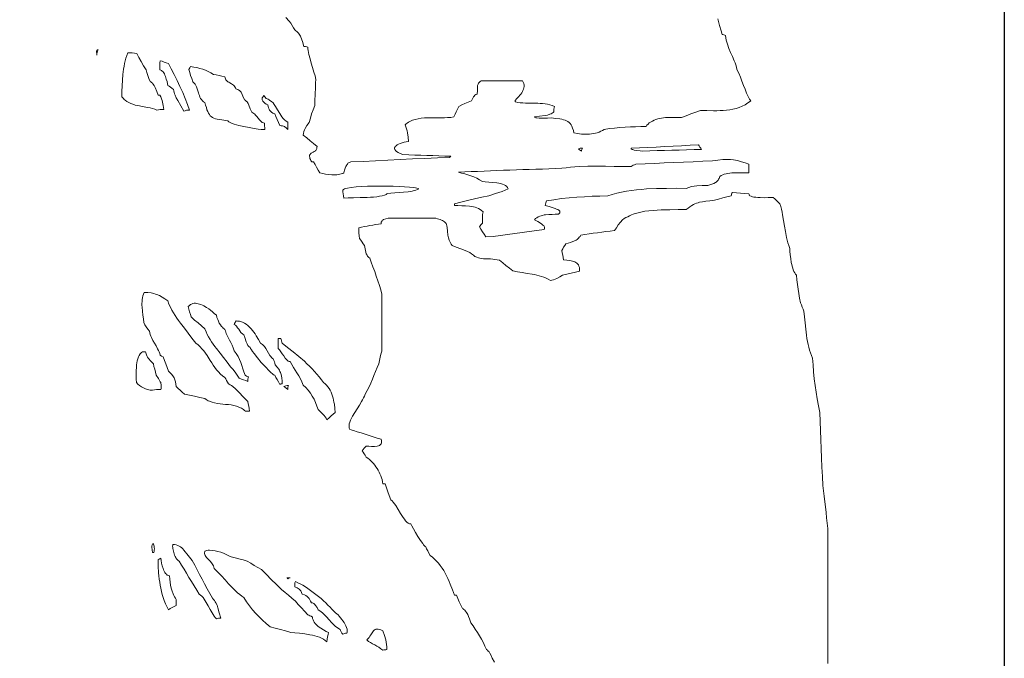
# Model space of a CAD drawing. Header units: inches. Extents: x -0.43 to 6, y 6.58 to 15.12.
# Tile 11 of 13: x 2.93 to 6, y 10.67 to 12.66. Entities that reach past the tile are written whole.
import ezdxf

# ---------------------------------------------------------------- set-up
doc = ezdxf.new("R2010")
doc.units = ezdxf.units.IN
doc.header["$MEASUREMENT"] = 0

# ---------------------------------------------------------------- blocks, each defined once
blk = doc.blocks.new('WMF0')
at = {"color": 7, "lineweight": 0}
for points in [[(5.0752, -1.9054), (5.0806, -1.926), (5.0857, -1.9429), (5.0889, -1.9548), (5.0916, -1.9548), (5.0944, -1.9557), (5.0971, -1.957), (5.0994, -1.958), (5.1003, -1.9653), (5.1017, -1.9717), (5.1035, -1.9785), (5.1053, -1.9849), (5.1099, -1.9977), (5.1154, -2.0105), (5.1209, -2.0233), (5.1263, -2.0361), (5.1291, -2.043), (5.1314, -2.0493), (5.1332, -2.0562), (5.135, -2.0631), (5.141, -2.0754), (5.146, -2.0877), (5.1506, -2.1001), (5.1551, -2.1129), (5.1602, -2.1252), (5.1652, -2.1375), (5.1679, -2.1435), (5.1711, -2.1494), (5.1743, -2.1554), (5.178, -2.1608), (5.1739, -2.1645), (5.1693, -2.1677), (5.1652, -2.1704), (5.1606, -2.1732), (5.1515, -2.1777), (5.1423, -2.1814), (5.1327, -2.1846), (5.1227, -2.1869), (5.1131, -2.1887), (5.103, -2.1901), (5.0925, -2.191), (5.0825, -2.1915), (5.0724, -2.1919), (5.0619, -2.1919), (5.0414, -2.1915), (5.0212, -2.1915), (5.0066, -2.1965), (4.992, -2.202), (4.9774, -2.2074), (4.9623, -2.2125), (4.95, -2.2125), (4.9372, -2.2125), (4.9248, -2.2125), (4.9125, -2.2129), (4.9066, -2.2138), (4.9002, -2.2148), (4.8947, -2.2157), (4.8887, -2.217), (4.8828, -2.2189), (4.8773, -2.2212), (4.8718, -2.2239), (4.8663, -2.2271), (4.8622, -2.2298), (4.8586, -2.2335), (4.8549, -2.2371), (4.8522, -2.2413), (4.8362, -2.2413), (4.8197, -2.2417), (4.8033, -2.2422), (4.7873, -2.2431), (4.7708, -2.244), (4.7544, -2.2458), (4.7384, -2.2477), (4.722, -2.2499), (4.7169, -2.2531), (4.7114, -2.2559), (4.706, -2.2582), (4.7005, -2.2605), (4.6945, -2.2618), (4.6886, -2.2632), (4.6827, -2.2641), (4.6763, -2.2646), (4.6703, -2.265), (4.6639, -2.265), (4.6575, -2.265), (4.6516, -2.2646), (4.6392, -2.2632), (4.6278, -2.2609), (4.626, -2.2531), (4.6237, -2.2463), (4.6214, -2.2403), (4.6191, -2.2353), (4.6159, -2.2312), (4.6127, -2.228), (4.6091, -2.2253), (4.605, -2.223), (4.6004, -2.2212), (4.5954, -2.2198), (4.5904, -2.2184), (4.5844, -2.2175), (4.5716, -2.2161), (4.5565, -2.2143), (4.5456, -2.2148), (4.5282, -2.2152), (4.5195, -2.2152), (4.5122, -2.2143), (4.509, -2.2138), (4.5067, -2.2129), (4.5054, -2.212), (4.5049, -2.2111), (4.5209, -2.2093), (4.5378, -2.207), (4.546, -2.2052), (4.5533, -2.2024), (4.557, -2.2011), (4.5602, -2.1992), (4.5629, -2.1969), (4.5657, -2.1951), (4.5657, -2.191), (4.5657, -2.1869), (4.5661, -2.1828), (4.5671, -2.1787), (4.5602, -2.1759), (4.5529, -2.1736), (4.5456, -2.1718), (4.5383, -2.1704), (4.5305, -2.1695), (4.5227, -2.1691), (4.515, -2.1686), (4.5072, -2.1686), (4.4917, -2.1682), (4.4766, -2.1682), (4.4688, -2.1677), (4.461, -2.1672), (4.4537, -2.1659), (4.4464, -2.1645), (4.4451, -2.1631), (4.4446, -2.1618), (4.4446, -2.1608), (4.4446, -2.1595), (4.4501, -2.1535), (4.4565, -2.1471), (4.4592, -2.1435), (4.4624, -2.1398), (4.4652, -2.1362), (4.4674, -2.1325), (4.4693, -2.1284), (4.4711, -2.1243), (4.472, -2.1202), (4.4729, -2.1161), (4.4725, -2.1119), (4.4716, -2.1074), (4.4702, -2.1033), (4.4674, -2.0987), (4.4514, -2.0987), (4.4355, -2.0987), (4.4195, -2.0987), (4.4035, -2.0987), (4.3875, -2.0987), (4.3715, -2.0987), (4.3555, -2.0987), (4.3395, -2.0987), (4.3368, -2.1001), (4.3345, -2.1019), (4.3326, -2.1042), (4.3308, -2.106), (4.3299, -2.1087), (4.329, -2.111), (4.3281, -2.1138), (4.3276, -2.1165), (4.3276, -2.1284), (4.3272, -2.1398), (4.3226, -2.1416), (4.3199, -2.1439), (4.3171, -2.1467), (4.3153, -2.149), (4.3125, -2.1549), (4.3093, -2.1608), (4.2988, -2.165), (4.2888, -2.1695), (4.2792, -2.1736), (4.27, -2.1787), (4.2659, -2.1869), (4.2618, -2.1951), (4.2582, -2.2029), (4.2541, -2.2111), (4.2449, -2.2125), (4.2349, -2.2129), (4.2253, -2.2138), (4.2148, -2.2138), (4.1937, -2.2138), (4.1732, -2.2138), (4.1627, -2.2143), (4.1526, -2.2152), (4.143, -2.217), (4.1339, -2.2189), (4.1293, -2.2202), (4.1252, -2.2216), (4.1211, -2.2234), (4.117, -2.2253), (4.1129, -2.2276), (4.1092, -2.2303), (4.106, -2.233), (4.1028, -2.2358), (4.1051, -2.2417), (4.1069, -2.2481), (4.1087, -2.2545), (4.1101, -2.2609), (4.1119, -2.2742), (4.1133, -2.2874), (4.106, -2.2888), (4.0992, -2.2902), (4.0932, -2.2915), (4.0873, -2.2938), (4.0822, -2.2956), (4.0777, -2.2979), (4.0745, -2.3007), (4.0717, -2.3034), (4.0708, -2.3048), (4.0704, -2.3061), (4.0699, -2.3075), (4.0699, -2.3089), (4.0699, -2.3107), (4.0704, -2.3121), (4.0713, -2.3135), (4.0727, -2.3153), (4.0758, -2.3185), (4.0809, -2.3217), (4.0873, -2.3249), (4.0955, -2.3285), (4.1142, -2.329), (4.133, -2.3299), (4.1517, -2.3304), (4.1704, -2.3313), (4.1892, -2.3317), (4.2079, -2.3322), (4.2262, -2.3331), (4.2449, -2.3336), (4.2435, -2.334), (4.2426, -2.3349), (4.2417, -2.3358), (4.2417, -2.3372), (4.2029, -2.3386), (4.164, -2.3404), (4.1257, -2.3418), (4.0868, -2.3436), (4.0484, -2.3454), (4.0101, -2.3477), (3.9717, -2.3496), (3.9337, -2.3514), (3.931, -2.3518), (3.9287, -2.3528), (3.9264, -2.3541), (3.9246, -2.3555), (3.9228, -2.3578), (3.9209, -2.3601), (3.9196, -2.3623), (3.9182, -2.3651), (3.9159, -2.3706), (3.9141, -2.3765), (3.9132, -2.3815), (3.9123, -2.3852), (3.9082, -2.387), (3.9036, -2.3888), (3.899, -2.3898), (3.8944, -2.3907), (3.8899, -2.3911), (3.8849, -2.3916), (3.8798, -2.3916), (3.8748, -2.3916), (3.8647, -2.3907), (3.8552, -2.3893), (3.846, -2.3875), (3.8373, -2.3852), (3.8323, -2.3765), (3.8268, -2.3678), (3.8223, -2.3596), (3.8177, -2.3514), (3.8159, -2.3514), (3.814, -2.3509), (3.8127, -2.3505), (3.8113, -2.3496), (3.809, -2.3473), (3.8076, -2.3441), (3.8063, -2.3409), (3.8058, -2.3372), (3.8053, -2.3336), (3.8053, -2.3304), (3.8067, -2.3281), (3.8085, -2.3263), (3.8099, -2.3244), (3.8122, -2.3231), (3.8159, -2.3208), (3.8195, -2.3189), (3.8213, -2.3176), (3.8232, -2.3167), (3.8245, -2.3153), (3.8259, -2.3135), (3.8268, -2.3116), (3.8277, -2.3093), (3.8282, -2.3066), (3.8286, -2.3034), (3.8177, -2.2943), (3.8072, -2.2851), (3.7967, -2.276), (3.7857, -2.2678), (3.7862, -2.2623), (3.7875, -2.2568), (3.7889, -2.2518), (3.7912, -2.2467), (3.7971, -2.2381), (3.8035, -2.2289), (3.8076, -2.2152), (3.8117, -2.202), (3.8163, -2.1887), (3.8213, -2.1755), (3.8213, -2.1654), (3.8218, -2.1554), (3.8223, -2.1453), (3.8227, -2.1353), (3.8232, -2.1252), (3.8236, -2.1151), (3.8241, -2.1051), (3.825, -2.095), (3.8223, -2.0836), (3.8186, -2.0713), (3.8145, -2.0576), (3.8104, -2.0439), (3.8067, -2.0302), (3.8031, -2.0169), (3.8017, -2.0105), (3.8008, -2.0046), (3.8003, -1.9991), (3.7999, -1.9936), (3.7962, -1.9927), (3.793, -1.9922), (3.7903, -1.9918), (3.7875, -1.9918), (3.783, -1.9767), (3.7779, -1.963), (3.7766, -1.9598), (3.7747, -1.9566), (3.7729, -1.9534), (3.7706, -1.9507), (3.7683, -1.9479), (3.7656, -1.9452), (3.7624, -1.9429), (3.7592, -1.9401), (3.7551, -1.9333), (3.751, -1.9264), (3.7464, -1.9196), (3.7418, -1.9132), (3.7313, -1.9013)], [(3.1432, -2.0187), (3.1428, -2.0137), (3.1423, -2.0087), (3.1423, -2.0064), (3.1432, -2.0046), (3.1437, -2.0037), (3.1446, -2.0032), (3.1455, -2.0027), (3.1469, -2.0027), (3.1455, -2.0069), (3.1442, -2.0105), (3.1432, -2.0146), (3.1432, -2.0187), (3.1432, -2.0187)], [(3.3301, -2.1896), (3.3233, -2.1869), (3.316, -2.1851), (3.3087, -2.1832), (3.3009, -2.1819), (3.2858, -2.1787), (3.2703, -2.1759), (3.263, -2.1741), (3.2557, -2.1718), (3.2488, -2.1695), (3.2424, -2.1663), (3.2365, -2.1631), (3.231, -2.159), (3.2282, -2.1567), (3.226, -2.154), (3.2237, -2.1517), (3.2214, -2.1485), (3.2214, -2.1316), (3.2218, -2.1142), (3.2228, -2.0969), (3.2241, -2.0795), (3.2255, -2.0708), (3.2264, -2.0621), (3.2282, -2.0535), (3.2296, -2.0448), (3.2314, -2.0361), (3.2337, -2.0279), (3.2365, -2.0196), (3.2392, -2.0114), (3.2461, -2.0114), (3.2529, -2.0119), (3.2602, -2.0123), (3.2675, -2.0133), (3.2744, -2.0256), (3.2812, -2.0384), (3.2886, -2.0516), (3.2963, -2.0649), (3.2991, -2.0731), (3.3018, -2.0822), (3.305, -2.0914), (3.3087, -2.1005), (3.3114, -2.1019), (3.3137, -2.1037), (3.316, -2.106), (3.3178, -2.1083), (3.3215, -2.1133), (3.3247, -2.1193), (3.3297, -2.1316), (3.3338, -2.1435), (3.3361, -2.1435), (3.3388, -2.1435), (3.3425, -2.149), (3.3448, -2.1544), (3.3466, -2.1595), (3.348, -2.165), (3.3493, -2.1755), (3.3516, -2.1878), (3.3461, -2.1878), (3.3406, -2.1878), (3.3356, -2.1887), (3.3301, -2.1896), (3.3301, -2.1896)], [(3.4138, -2.1933), (3.4046, -2.1764), (3.395, -2.1599), (3.3904, -2.1517), (3.3868, -2.1435), (3.385, -2.1389), (3.3836, -2.1348), (3.3827, -2.1302), (3.3818, -2.1257), (3.3767, -2.1215), (3.3722, -2.1183), (3.3681, -2.1156), (3.3639, -2.1129), (3.363, -2.1078), (3.3617, -2.101), (3.3594, -2.0932), (3.3566, -2.085), (3.3553, -2.0809), (3.3534, -2.0772), (3.3516, -2.074), (3.3493, -2.0708), (3.347, -2.0685), (3.3448, -2.0667), (3.342, -2.0653), (3.3388, -2.0649), (3.3388, -2.0571), (3.3393, -2.0498), (3.3397, -2.043), (3.3406, -2.0366), (3.3466, -2.0379), (3.3525, -2.0402), (3.3589, -2.0425), (3.3658, -2.0452), (3.3745, -2.0617), (3.3836, -2.079), (3.3927, -2.0973), (3.4019, -2.1161), (3.4106, -2.1353), (3.4183, -2.154), (3.4256, -2.1723), (3.4316, -2.1896), (3.4265, -2.1896), (3.422, -2.1905), (3.4179, -2.1919), (3.4138, -2.1933), (3.4138, -2.1933)], [(3.6541, -2.2499), (3.645, -2.249), (3.6326, -2.2472), (3.6171, -2.2445), (3.6011, -2.2413), (3.5851, -2.2376), (3.5705, -2.2335), (3.5641, -2.2312), (3.5586, -2.2285), (3.554, -2.2262), (3.5508, -2.2234), (3.5326, -2.2207), (3.5179, -2.2184), (3.5125, -2.2166), (3.5074, -2.2148), (3.5029, -2.2129), (3.4992, -2.2102), (3.496, -2.2074), (3.4933, -2.2038), (3.4905, -2.1997), (3.4882, -2.1947), (3.4859, -2.1887), (3.4841, -2.1823), (3.4818, -2.175), (3.4796, -2.1663), (3.4754, -2.164), (3.4718, -2.1608), (3.4686, -2.1572), (3.4663, -2.1535), (3.464, -2.1494), (3.4626, -2.1448), (3.4608, -2.1403), (3.4594, -2.1357), (3.4567, -2.1266), (3.4535, -2.1174), (3.4512, -2.1133), (3.4489, -2.1092), (3.4457, -2.1056), (3.4421, -2.1024), (3.4384, -2.0918), (3.4352, -2.0822), (3.4325, -2.0727), (3.4297, -2.0631), (3.4325, -2.058), (3.4352, -2.0544), (3.4453, -2.0557), (3.4549, -2.0576), (3.464, -2.0599), (3.4727, -2.0626), (3.4809, -2.0658), (3.4896, -2.0699), (3.4978, -2.074), (3.5065, -2.079), (3.5147, -2.0804), (3.5234, -2.0822), (3.5326, -2.0841), (3.5417, -2.0864), (3.5422, -2.0896), (3.5431, -2.0928), (3.5444, -2.0955), (3.5463, -2.0978), (3.5485, -2.0996), (3.5513, -2.1014), (3.554, -2.1033), (3.5568, -2.1051), (3.5627, -2.1083), (3.5682, -2.1124), (3.5705, -2.1147), (3.5728, -2.1174), (3.5746, -2.1202), (3.5755, -2.1238), (3.5792, -2.1247), (3.5819, -2.1261), (3.5846, -2.1275), (3.5869, -2.1289), (3.5888, -2.1307), (3.5906, -2.1325), (3.592, -2.1343), (3.5929, -2.1366), (3.5974, -2.1462), (3.6025, -2.1576), (3.6048, -2.159), (3.607, -2.1608), (3.6093, -2.1627), (3.6111, -2.1645), (3.6143, -2.1691), (3.6166, -2.1745), (3.6207, -2.1855), (3.6258, -2.1965), (3.629, -2.1983), (3.6322, -2.2006), (3.6349, -2.2029), (3.6372, -2.2052), (3.6413, -2.2097), (3.645, -2.2148), (3.6491, -2.2198), (3.6532, -2.2244), (3.6555, -2.2262), (3.6582, -2.228), (3.6614, -2.2294), (3.6646, -2.2303), (3.6646, -2.2349), (3.6651, -2.2394), (3.6655, -2.2449), (3.6664, -2.2499), (3.6596, -2.2499), (3.6541, -2.2499), (3.6541, -2.2499)], [(3.7377, -2.2499), (3.7345, -2.2472), (3.7318, -2.2445), (3.729, -2.2426), (3.7268, -2.2413), (3.724, -2.2399), (3.7208, -2.239), (3.7172, -2.2385), (3.7126, -2.2376), (3.7089, -2.2285), (3.7048, -2.2193), (3.7007, -2.2102), (3.6966, -2.202), (3.6907, -2.1992), (3.6865, -2.1965), (3.6833, -2.1937), (3.6806, -2.1905), (3.6792, -2.1869), (3.6779, -2.1828), (3.6765, -2.1787), (3.6756, -2.1736), (3.6705, -2.1713), (3.6664, -2.1686), (3.6628, -2.1654), (3.66, -2.1618), (3.6587, -2.1599), (3.6582, -2.1581), (3.6578, -2.1563), (3.6578, -2.154), (3.6582, -2.1517), (3.6596, -2.1494), (3.661, -2.1476), (3.6628, -2.1448), (3.666, -2.149), (3.6701, -2.154), (3.6733, -2.1549), (3.6765, -2.1563), (3.6792, -2.1581), (3.682, -2.1595), (3.687, -2.1636), (3.6916, -2.1677), (3.6952, -2.1727), (3.6993, -2.1782), (3.7025, -2.1837), (3.7057, -2.1892), (3.7126, -2.2006), (3.7194, -2.2111), (3.7231, -2.2157), (3.7277, -2.2202), (3.7322, -2.2239), (3.7377, -2.2271), (3.7377, -2.2321), (3.7377, -2.2376), (3.7377, -2.2435), (3.7377, -2.2499), (3.7377, -2.2499)], [(4.6511, -2.3176), (4.6456, -2.3135), (4.642, -2.3107), (4.6447, -2.3093), (4.6475, -2.3089), (4.6507, -2.3089), (4.6543, -2.3089), (4.6534, -2.3103), (4.652, -2.3125), (4.6511, -2.3153), (4.6511, -2.3176), (4.6511, -2.3176)], [(4.8412, -2.3176), (4.8334, -2.3171), (4.8216, -2.3157), (4.8156, -2.3148), (4.8106, -2.313), (4.8088, -2.3121), (4.8069, -2.3112), (4.806, -2.3103), (4.806, -2.3089), (4.8321, -2.3075), (4.8581, -2.3061), (4.8842, -2.3048), (4.9102, -2.3034), (4.9363, -2.302), (4.9628, -2.3007), (4.9893, -2.2993), (5.0158, -2.2979), (5.0176, -2.3011), (5.0199, -2.3048), (5.0222, -2.3084), (5.0249, -2.3125), (5.0016, -2.313), (4.9783, -2.3139), (4.9554, -2.3144), (4.9326, -2.3148), (4.9098, -2.3157), (4.8869, -2.3162), (4.8641, -2.3171), (4.8412, -2.3176), (4.8412, -2.3176)], [(4.3537, -2.5849), (4.3482, -2.5766), (4.3432, -2.5689), (4.3386, -2.5607), (4.334, -2.5529), (4.3358, -2.5501), (4.3377, -2.5474), (4.3404, -2.5447), (4.3432, -2.5419), (4.3432, -2.5328), (4.3432, -2.5236), (4.3436, -2.5145), (4.345, -2.5063), (4.3404, -2.5026), (4.3358, -2.4994), (4.3313, -2.4967), (4.3258, -2.4944), (4.3203, -2.4926), (4.3148, -2.4912), (4.3089, -2.4903), (4.3029, -2.4894), (4.2906, -2.488), (4.2787, -2.4875), (4.2668, -2.4871), (4.2559, -2.4866), (4.2559, -2.4843), (4.2559, -2.4816), (4.276, -2.4766), (4.297, -2.4716), (4.3185, -2.4665), (4.3409, -2.4615), (4.3628, -2.4565), (4.3838, -2.4501), (4.3943, -2.4469), (4.4044, -2.4432), (4.414, -2.4396), (4.4231, -2.435), (4.4222, -2.4332), (4.4213, -2.4313), (4.4199, -2.4295), (4.4185, -2.4277), (4.4149, -2.4249), (4.4103, -2.4222), (4.4053, -2.4204), (4.3998, -2.4186), (4.3939, -2.4172), (4.3875, -2.4163), (4.3751, -2.4149), (4.3628, -2.414), (4.3518, -2.4131), (4.3432, -2.4122), (4.334, -2.4067), (4.3253, -2.4016), (4.3162, -2.398), (4.3071, -2.3943), (4.2975, -2.3916), (4.2879, -2.3888), (4.2783, -2.3861), (4.2682, -2.3834), (4.2883, -2.3825), (4.3084, -2.3815), (4.3281, -2.3806), (4.3482, -2.3797), (4.3683, -2.3793), (4.3884, -2.3783), (4.4085, -2.3774), (4.4286, -2.3765), (4.4487, -2.3761), (4.4688, -2.3751), (4.4889, -2.3747), (4.5095, -2.3738), (4.5296, -2.3733), (4.5497, -2.3724), (4.5703, -2.3719), (4.5904, -2.371), (4.6036, -2.3692), (4.6169, -2.3678), (4.6301, -2.3665), (4.6438, -2.366), (4.6708, -2.3646), (4.6982, -2.3646), (4.7256, -2.3646), (4.7526, -2.3651), (4.7795, -2.3655), (4.806, -2.366), (4.8088, -2.3633), (4.8124, -2.3614), (4.8161, -2.3601), (4.8202, -2.3587), (4.8494, -2.3573), (4.8791, -2.356), (4.9088, -2.3546), (4.9385, -2.3532), (4.9687, -2.3518), (4.9984, -2.3505), (5.0286, -2.3491), (5.0587, -2.3482), (5.0752, -2.3454), (5.0907, -2.3436), (5.0989, -2.3432), (5.1067, -2.3432), (5.1154, -2.3436), (5.1245, -2.3445), (5.1364, -2.3473), (5.1487, -2.3509), (5.1606, -2.3546), (5.1725, -2.3587), (5.1725, -2.3655), (5.1725, -2.3719), (5.1725, -2.3788), (5.1725, -2.3852), (5.1624, -2.3852), (5.151, -2.3852), (5.1387, -2.3852), (5.1259, -2.3852), (5.1195, -2.3857), (5.1131, -2.3866), (5.1071, -2.3875), (5.1017, -2.3884), (5.0957, -2.3898), (5.0907, -2.3916), (5.0861, -2.3934), (5.0816, -2.3962), (5.0806, -2.3994), (5.0793, -2.4026), (5.0779, -2.4053), (5.0761, -2.408), (5.0743, -2.4103), (5.0724, -2.4122), (5.0701, -2.414), (5.0679, -2.4158), (5.0628, -2.4186), (5.0569, -2.4204), (5.0509, -2.4227), (5.0445, -2.4245), (5.0267, -2.4245), (5.0098, -2.4259), (5.0016, -2.4268), (4.9934, -2.4281), (4.9851, -2.4304), (4.9769, -2.4336), (4.9468, -2.4332), (4.9162, -2.4336), (4.8846, -2.4341), (4.8536, -2.4355), (4.8376, -2.4368), (4.822, -2.4382), (4.8069, -2.44), (4.7914, -2.4423), (4.7763, -2.4451), (4.7617, -2.4483), (4.7471, -2.4524), (4.7329, -2.4565), (4.7087, -2.4574), (4.6849, -2.4583), (4.6607, -2.4597), (4.637, -2.461), (4.6132, -2.4633), (4.5894, -2.4656), (4.5657, -2.4688), (4.5424, -2.4725), (4.541, -2.4757), (4.5401, -2.4789), (4.5392, -2.483), (4.5387, -2.4866), (4.5428, -2.4885), (4.5506, -2.4903), (4.5597, -2.493), (4.5693, -2.4962), (4.5735, -2.4981), (4.5776, -2.4999), (4.5808, -2.5017), (4.583, -2.504), (4.584, -2.5049), (4.5844, -2.5063), (4.5844, -2.5072), (4.5844, -2.5086), (4.584, -2.5095), (4.583, -2.5109), (4.5817, -2.5122), (4.5798, -2.5136), (4.5698, -2.514), (4.5597, -2.5145), (4.5497, -2.515), (4.5396, -2.5159), (4.5351, -2.5163), (4.53, -2.5177), (4.5255, -2.5191), (4.5214, -2.5204), (4.5168, -2.5227), (4.5127, -2.525), (4.5086, -2.5278), (4.5049, -2.5314), (4.5154, -2.5369), (4.5268, -2.5438), (4.5291, -2.5456), (4.5314, -2.5479), (4.5337, -2.5497), (4.5351, -2.552), (4.536, -2.5543), (4.5364, -2.5565), (4.536, -2.5588), (4.5351, -2.5616), (4.5122, -2.5643), (4.4889, -2.5675), (4.4665, -2.5712), (4.4437, -2.5744), (4.4213, -2.5776), (4.3989, -2.5808), (4.3761, -2.583), (4.3537, -2.5849), (4.3537, -2.5849)], [(3.9123, -2.4638), (3.9109, -2.4569), (3.9095, -2.4505), (3.9091, -2.4446), (3.9086, -2.4387), (3.9109, -2.4373), (3.9141, -2.4355), (3.9182, -2.4341), (3.9228, -2.4332), (3.9351, -2.4309), (3.9497, -2.4291), (3.9666, -2.4277), (3.9854, -2.4268), (4.005, -2.4263), (4.0251, -2.4263), (4.0452, -2.4263), (4.0649, -2.4268), (4.0836, -2.4277), (4.101, -2.4286), (4.1165, -2.43), (4.1293, -2.4313), (4.1348, -2.4323), (4.1389, -2.4332), (4.1426, -2.4341), (4.1453, -2.435), (4.1407, -2.4373), (4.1357, -2.4387), (4.1302, -2.4405), (4.1243, -2.4419), (4.1115, -2.4441), (4.0978, -2.4455), (4.0841, -2.4469), (4.0708, -2.4478), (4.0585, -2.4487), (4.0475, -2.4496), (4.0457, -2.451), (4.0434, -2.4524), (4.0411, -2.4533), (4.0379, -2.4546), (4.0315, -2.4565), (4.0233, -2.4583), (4.0142, -2.4597), (4.0046, -2.4606), (3.9945, -2.4615), (3.984, -2.462), (3.9625, -2.4624), (3.9424, -2.4629), (3.9251, -2.4633), (3.9123, -2.4638), (3.9123, -2.4638)], [(4.3811, -3.9086), (4.3733, -3.8967), (4.3701, -3.8885), (4.3665, -3.8807), (4.3642, -3.8771), (4.3614, -3.8743), (4.3587, -3.8716), (4.3555, -3.8698), (4.3509, -3.8593), (4.3459, -3.8483), (4.3404, -3.8378), (4.334, -3.8268), (4.3276, -3.8163), (4.3208, -3.8058), (4.3139, -3.7957), (4.3075, -3.7862), (4.3052, -3.7802), (4.3029, -3.7738), (4.3002, -3.767), (4.2975, -3.7606), (4.2938, -3.7546), (4.2902, -3.7496), (4.2879, -3.7473), (4.2856, -3.745), (4.2833, -3.7432), (4.2806, -3.7418), (4.2755, -3.7313), (4.271, -3.7208), (4.2668, -3.7103), (4.2627, -3.7007), (4.2586, -3.7007), (4.2559, -3.7007), (4.2499, -3.6833), (4.2431, -3.666), (4.2394, -3.6573), (4.2358, -3.6486), (4.2317, -3.6404), (4.2271, -3.6317), (4.2225, -3.6239), (4.2175, -3.6162), (4.212, -3.6084), (4.2065, -3.6011), (4.2006, -3.5942), (4.1942, -3.5878), (4.1878, -3.5819), (4.1809, -3.5764), (4.1768, -3.5696), (4.1732, -3.5627), (4.1695, -3.5563), (4.1668, -3.5495), (4.165, -3.549), (4.1627, -3.5467), (4.1599, -3.544), (4.1572, -3.5399), (4.1499, -3.5298), (4.1421, -3.5179), (4.1348, -3.5056), (4.1284, -3.4942), (4.1234, -3.4846), (4.1206, -3.4782), (4.1183, -3.4782), (4.1161, -3.4777), (4.1142, -3.4768), (4.1119, -3.4759), (4.1078, -3.4727), (4.1037, -3.4686), (4.1001, -3.464), (4.0964, -3.4585), (4.0923, -3.4526), (4.0886, -3.4462), (4.0813, -3.4334), (4.0736, -3.4211), (4.0699, -3.4156), (4.0658, -3.411), (4.0621, -3.4069), (4.058, -3.4037), (4.053, -3.3904), (4.0484, -3.3781), (4.0443, -3.3658), (4.0402, -3.3539), (4.0361, -3.3539), (4.0334, -3.3539), (4.032, -3.347), (4.0306, -3.3406), (4.0288, -3.3347), (4.0265, -3.3283), (4.0242, -3.3224), (4.0215, -3.3169), (4.0187, -3.3114), (4.0155, -3.3059), (4.0119, -3.3009), (4.0082, -3.2959), (4.0041, -3.2908), (4, -3.2863), (3.9959, -3.2822), (3.9913, -3.278), (3.9863, -3.2739), (3.9817, -3.2703), (3.9781, -3.2648), (3.9749, -3.2598), (3.9717, -3.2547), (3.9689, -3.2506), (3.9717, -3.2465), (3.9749, -3.2429), (3.9781, -3.2392), (3.9817, -3.2365), (3.9895, -3.2365), (3.9982, -3.2369), (4.0073, -3.2369), (4.0155, -3.2365), (4.0192, -3.2355), (4.0224, -3.2342), (4.0251, -3.2323), (4.027, -3.2301), (4.0279, -3.2292), (4.0288, -3.2273), (4.0288, -3.226), (4.0292, -3.2241), (4.0292, -3.22), (4.0279, -3.215), (4.0151, -3.2109), (4.0027, -3.2068), (3.9904, -3.2031), (3.9781, -3.199), (3.9662, -3.1953), (3.9538, -3.1917), (3.942, -3.188), (3.9301, -3.1848), (3.9287, -3.1798), (3.9283, -3.1752), (3.9283, -3.1707), (3.9283, -3.167), (3.9305, -3.1611), (3.9328, -3.1551), (3.936, -3.1492), (3.9388, -3.1432), (3.9456, -3.1318), (3.9529, -3.1204), (3.9602, -3.109), (3.9671, -3.0976), (3.9703, -3.0921), (3.973, -3.0861), (3.9758, -3.0802), (3.9781, -3.0743), (3.9845, -3.0633), (3.9904, -3.0519), (3.9954, -3.04), (4.0009, -3.0276), (4.0055, -3.0158), (4.0105, -3.0034), (4.0155, -2.9915), (4.0206, -2.9801), (4.0224, -2.9696), (4.0247, -2.9596), (4.027, -2.95), (4.0297, -2.9408), (4.0297, -2.918), (4.0297, -2.8956), (4.0297, -2.8732), (4.0297, -2.8513), (4.0297, -2.8289), (4.0297, -2.8069), (4.0297, -2.7846), (4.0297, -2.7626), (4.0265, -2.7498), (4.0224, -2.7357), (4.0178, -2.7215), (4.0128, -2.7069), (4.0078, -2.6923), (4.0023, -2.6776), (3.9973, -2.6639), (3.9922, -2.6507), (3.9899, -2.6484), (3.9877, -2.6466), (3.9858, -2.6443), (3.9845, -2.642), (3.9817, -2.6374), (3.9804, -2.6324), (3.9781, -2.6219), (3.9762, -2.6114), (3.9721, -2.6059), (3.9685, -2.6009), (3.9644, -2.5954), (3.9602, -2.5899), (3.9593, -2.5812), (3.9589, -2.5725), (3.9584, -2.5643), (3.9584, -2.5561), (3.9671, -2.5543), (3.9758, -2.5524), (3.9845, -2.5511), (3.9931, -2.5492), (4.0018, -2.5479), (4.0105, -2.5465), (4.0192, -2.5451), (4.0279, -2.5438), (4.0279, -2.5415), (4.0283, -2.5392), (4.0292, -2.5374), (4.0302, -2.5355), (4.0311, -2.5342), (4.0324, -2.5328), (4.0338, -2.5319), (4.0352, -2.531), (4.042, -2.5282), (4.0493, -2.5259), (4.0667, -2.5259), (4.0841, -2.5259), (4.1019, -2.5259), (4.1197, -2.5259), (4.1375, -2.5259), (4.1558, -2.5259), (4.1736, -2.5259), (4.1915, -2.5259), (4.1979, -2.5268), (4.2029, -2.5282), (4.2079, -2.5296), (4.212, -2.531), (4.2161, -2.5323), (4.2193, -2.5337), (4.2221, -2.5355), (4.2248, -2.5374), (4.2266, -2.5392), (4.2285, -2.541), (4.2298, -2.5433), (4.2308, -2.5456), (4.2326, -2.5501), (4.2335, -2.5552), (4.2344, -2.5671), (4.2358, -2.5798), (4.2371, -2.5872), (4.2399, -2.5949), (4.2413, -2.599), (4.2435, -2.6032), (4.2458, -2.6073), (4.2486, -2.6114), (4.2618, -2.6169), (4.2755, -2.6219), (4.2892, -2.6274), (4.3039, -2.6329), (4.3093, -2.6379), (4.3148, -2.642), (4.3199, -2.6456), (4.3253, -2.6479), (4.3304, -2.6498), (4.3354, -2.6511), (4.3409, -2.652), (4.3459, -2.6525), (4.3569, -2.653), (4.3687, -2.6534), (4.3751, -2.6539), (4.382, -2.6548), (4.3888, -2.6562), (4.3962, -2.6575), (4.4062, -2.6658), (4.4163, -2.6735), (4.4268, -2.6817), (4.4373, -2.69), (4.4524, -2.6932), (4.467, -2.6959), (4.4825, -2.6982), (4.4976, -2.7009), (4.5049, -2.7023), (4.5122, -2.7037), (4.5195, -2.7055), (4.5268, -2.7078), (4.5342, -2.7101), (4.541, -2.7128), (4.5479, -2.7165), (4.5547, -2.7201), (4.5593, -2.7197), (4.5639, -2.7183), (4.5689, -2.7165), (4.5744, -2.7142), (4.584, -2.7087), (4.5922, -2.7041), (4.6054, -2.7005), (4.6187, -2.6973), (4.6324, -2.6941), (4.6456, -2.6913), (4.6452, -2.6854), (4.6447, -2.6804), (4.6434, -2.6758), (4.6415, -2.6721), (4.6392, -2.669), (4.637, -2.6662), (4.6338, -2.6644), (4.6306, -2.6626), (4.6269, -2.6612), (4.6233, -2.6598), (4.6191, -2.6589), (4.615, -2.6584), (4.6054, -2.6571), (4.5958, -2.6562), (4.5945, -2.6484), (4.5931, -2.6411), (4.5917, -2.6342), (4.5904, -2.6274), (4.5931, -2.6219), (4.5958, -2.6169), (4.599, -2.6114), (4.6027, -2.6059), (4.6173, -2.6018), (4.6292, -2.5972), (4.6319, -2.5963), (4.6347, -2.5945), (4.6374, -2.5926), (4.6397, -2.5908), (4.642, -2.5885), (4.6443, -2.5858), (4.647, -2.583), (4.6493, -2.5794), (4.6621, -2.5776), (4.6749, -2.5753), (4.6877, -2.5735), (4.7009, -2.5716), (4.7142, -2.5698), (4.7274, -2.568), (4.7407, -2.5666), (4.7544, -2.5652), (4.7599, -2.5561), (4.7658, -2.5474), (4.7727, -2.5392), (4.7791, -2.5314), (4.7846, -2.5278), (4.7896, -2.5246), (4.7951, -2.5218), (4.8005, -2.5191), (4.8065, -2.5163), (4.812, -2.514), (4.8179, -2.5122), (4.8239, -2.5104), (4.8362, -2.5072), (4.8485, -2.5049), (4.8613, -2.5031), (4.8741, -2.5022), (4.8869, -2.5013), (4.8997, -2.5008), (4.913, -2.5003), (4.9257, -2.5003), (4.9518, -2.4999), (4.9769, -2.4994), (4.9833, -2.4949), (4.9888, -2.4907), (4.9943, -2.4871), (4.9998, -2.4843), (5.0043, -2.4821), (5.0094, -2.4798), (5.0139, -2.4784), (5.0185, -2.477), (5.0281, -2.4752), (5.0386, -2.4738), (5.0509, -2.4725), (5.0656, -2.4706), (5.0779, -2.467), (5.0907, -2.4629), (5.104, -2.4597), (5.1172, -2.4565), (5.1177, -2.4537), (5.1186, -2.451), (5.1195, -2.4487), (5.1209, -2.446), (5.1332, -2.4473), (5.146, -2.4487), (5.1592, -2.4501), (5.1725, -2.451), (5.1729, -2.4528), (5.1734, -2.4542), (5.1743, -2.4551), (5.1752, -2.4565), (5.1789, -2.4583), (5.183, -2.4597), (5.188, -2.4606), (5.194, -2.4615), (5.1999, -2.4624), (5.2068, -2.4624), (5.2196, -2.4629), (5.2319, -2.4624), (5.2415, -2.462), (5.2474, -2.462), (5.2525, -2.4661), (5.2579, -2.4711), (5.2634, -2.4761), (5.2684, -2.4816), (5.2712, -2.4898), (5.2735, -2.4985), (5.2753, -2.5072), (5.2771, -2.5159), (5.2803, -2.5332), (5.2831, -2.5511), (5.2863, -2.5684), (5.2895, -2.5862), (5.2913, -2.5949), (5.2936, -2.6036), (5.2963, -2.6118), (5.2991, -2.6205), (5.2995, -2.6292), (5.3009, -2.6402), (5.3023, -2.652), (5.3041, -2.6644), (5.3055, -2.6703), (5.3068, -2.6763), (5.3087, -2.6817), (5.3105, -2.6872), (5.3123, -2.6923), (5.3151, -2.6968), (5.3173, -2.7005), (5.3201, -2.7041), (5.3215, -2.7183), (5.3233, -2.7325), (5.3251, -2.7471), (5.3274, -2.7613), (5.3301, -2.7759), (5.3333, -2.7896), (5.3356, -2.7964), (5.3379, -2.8033), (5.3406, -2.8097), (5.3434, -2.8161), (5.3452, -2.8339), (5.347, -2.8526), (5.3489, -2.8718), (5.3516, -2.891), (5.353, -2.9006), (5.3544, -2.9102), (5.3562, -2.9194), (5.3585, -2.9285), (5.3607, -2.9376), (5.3635, -2.9459), (5.3667, -2.9541), (5.3703, -2.9623), (5.3717, -2.9833), (5.3735, -3.0048), (5.3758, -3.0263), (5.3786, -3.0473), (5.3813, -3.0683), (5.385, -3.0893), (5.3886, -3.1103), (5.3932, -3.1314), (5.3941, -3.1592), (5.395, -3.1876), (5.3959, -3.2159), (5.3968, -3.2447), (5.3982, -3.273), (5.3996, -3.3018), (5.401, -3.3306), (5.4023, -3.3589), (5.4042, -3.3758), (5.406, -3.3923), (5.4083, -3.4092), (5.4101, -3.4256), (5.4124, -3.4425), (5.4142, -3.4594), (5.416, -3.4759), (5.4183, -3.4928), (5.4183, -3.5207), (5.4183, -3.5485), (5.4183, -3.5769), (5.4183, -3.6048), (5.4183, -3.6326), (5.4183, -3.661), (5.4183, -3.6888), (5.4183, -3.7167), (5.4183, -3.745), (5.4183, -3.7729), (5.4183, -3.8012), (5.4183, -3.8291), (5.4183, -3.857), (5.4183, -3.8853), (5.4183, -3.9132)], [(3.6061, -3.1277), (3.6029, -3.125), (3.5997, -3.1222), (3.5961, -3.1199), (3.5929, -3.1181), (3.5856, -3.1145), (3.5778, -3.1117), (3.5696, -3.1099), (3.5613, -3.1081), (3.5527, -3.1071), (3.544, -3.1062), (3.5353, -3.1053), (3.5266, -3.1044), (3.5184, -3.103), (3.5097, -3.1012), (3.5019, -3.0994), (3.4937, -3.0966), (3.4901, -3.0948), (3.4864, -3.093), (3.4832, -3.0907), (3.4796, -3.0884), (3.4636, -3.0848), (3.4476, -3.0806), (3.4316, -3.0774), (3.4156, -3.0743), (3.4087, -3.0679), (3.4023, -3.0619), (3.3964, -3.0564), (3.3904, -3.0509), (3.3895, -3.0432), (3.3882, -3.0363), (3.3863, -3.0295), (3.3836, -3.0231), (3.3799, -3.0171), (3.3758, -3.0121), (3.3713, -3.0075), (3.3658, -3.003), (3.3617, -2.9915), (3.3575, -2.9801), (3.3534, -2.9692), (3.3498, -2.9586), (3.3443, -2.9559), (3.3406, -2.9532), (3.3388, -2.9481), (3.337, -2.9431), (3.3347, -2.9381), (3.3324, -2.9335), (3.3274, -2.9244), (3.3224, -2.9157), (3.3178, -2.907), (3.3132, -2.8983), (3.3114, -2.8933), (3.3096, -2.8887), (3.3082, -2.8837), (3.3068, -2.8782), (3.3018, -2.8718), (3.2972, -2.865), (3.2931, -2.8586), (3.289, -2.8517), (3.2881, -2.8403), (3.2867, -2.8284), (3.2849, -2.8161), (3.284, -2.8037), (3.2835, -2.7978), (3.2835, -2.7919), (3.284, -2.7859), (3.2844, -2.78), (3.2854, -2.774), (3.2867, -2.7686), (3.2886, -2.7626), (3.2908, -2.7576), (3.3018, -2.7576), (3.3119, -2.759), (3.3164, -2.7599), (3.321, -2.7613), (3.3256, -2.7626), (3.3301, -2.764), (3.3384, -2.7676), (3.347, -2.7722), (3.3553, -2.7777), (3.3639, -2.7841), (3.3676, -2.7937), (3.3722, -2.8033), (3.3767, -2.8124), (3.3813, -2.8211), (3.3868, -2.8293), (3.3923, -2.8376), (3.3978, -2.8453), (3.4037, -2.8531), (3.4156, -2.8686), (3.4275, -2.8842), (3.4393, -2.8997), (3.4512, -2.9157), (3.4581, -2.9212), (3.4645, -2.9271), (3.4704, -2.9335), (3.4759, -2.9399), (3.4864, -2.9545), (3.496, -2.9692), (3.5006, -2.9769), (3.5056, -2.9842), (3.5106, -2.9915), (3.5161, -2.9984), (3.5216, -3.0053), (3.528, -3.0117), (3.5344, -3.0171), (3.5417, -3.0226), (3.5444, -3.0267), (3.5472, -3.0318), (3.5499, -3.0368), (3.5527, -3.0423), (3.5554, -3.0432), (3.5581, -3.045), (3.5618, -3.0477), (3.5659, -3.0509), (3.5746, -3.0583), (3.5837, -3.0669), (3.6011, -3.0848), (3.613, -3.0976), (3.6143, -3.1044), (3.6157, -3.1117), (3.6171, -3.1195), (3.6185, -3.1277), (3.6116, -3.1277), (3.6061, -3.1277), (3.6061, -3.1277)], [(3.613, -3.035), (3.6066, -3.0322), (3.5997, -3.0299), (3.5929, -3.0272), (3.5865, -3.0244), (3.5796, -3.0153), (3.5732, -3.0062), (3.5664, -2.997), (3.5595, -2.9888), (3.549, -2.9746), (3.5376, -2.9605), (3.5266, -2.9468), (3.5156, -2.9326), (3.5102, -2.9257), (3.5051, -2.9184), (3.5001, -2.9111), (3.4955, -2.9038), (3.491, -2.896), (3.4869, -2.8883), (3.4832, -2.8801), (3.4796, -2.8714), (3.469, -2.8618), (3.4581, -2.8526), (3.4476, -2.8435), (3.4371, -2.8339), (3.4343, -2.8261), (3.4316, -2.8179), (3.4297, -2.8101), (3.4279, -2.8019), (3.4311, -2.7983), (3.4343, -2.7955), (3.438, -2.7937), (3.4421, -2.7923), (3.4462, -2.7914), (3.4503, -2.7914), (3.4544, -2.7919), (3.4585, -2.7928), (3.4631, -2.7942), (3.4672, -2.7955), (3.4718, -2.7973), (3.4759, -2.7996), (3.4841, -2.8042), (3.4919, -2.8092), (3.4974, -2.8133), (3.5029, -2.8184), (3.5088, -2.8234), (3.5152, -2.8284), (3.517, -2.8353), (3.5193, -2.8417), (3.5216, -2.8476), (3.5243, -2.8536), (3.528, -2.859), (3.5316, -2.8641), (3.5339, -2.8663), (3.5362, -2.8691), (3.539, -2.8709), (3.5417, -2.8732), (3.5431, -2.8773), (3.5444, -2.8814), (3.5458, -2.886), (3.5476, -2.8901), (3.5517, -2.8979), (3.5563, -2.9061), (3.5604, -2.9139), (3.5645, -2.9221), (3.5677, -2.9303), (3.5705, -2.939), (3.5769, -2.9481), (3.5828, -2.9573), (3.5874, -2.9669), (3.5915, -2.976), (3.5947, -2.9851), (3.5979, -2.9952), (3.6011, -3.0053), (3.6043, -3.0153), (3.6093, -3.018), (3.6148, -3.0208), (3.6139, -3.024), (3.6134, -3.0272), (3.613, -3.0313), (3.613, -3.035), (3.613, -3.035)], [(3.7126, -3.0441), (3.7089, -3.0363), (3.7048, -3.029), (3.7007, -3.0222), (3.6966, -3.0153), (3.6934, -3.0139), (3.6897, -3.0107), (3.6847, -3.0071), (3.6797, -3.0021), (3.6678, -2.9897), (3.655, -2.976), (3.6431, -2.9614), (3.6326, -2.9481), (3.6281, -2.9417), (3.6244, -2.9363), (3.6217, -2.9317), (3.6203, -2.9285), (3.6185, -2.928), (3.6171, -2.9271), (3.6153, -2.9253), (3.6134, -2.923), (3.6107, -2.918), (3.6079, -2.9116), (3.6034, -2.8983), (3.6006, -2.8892), (3.5979, -2.8878), (3.5956, -2.886), (3.5938, -2.8842), (3.5915, -2.8819), (3.5883, -2.8773), (3.5846, -2.8723), (3.5814, -2.8677), (3.5782, -2.8631), (3.5764, -2.8613), (3.5746, -2.8595), (3.5728, -2.8581), (3.5705, -2.8572), (3.5719, -2.8545), (3.5732, -2.8517), (3.5751, -2.849), (3.5773, -2.8462), (3.581, -2.8467), (3.5842, -2.8467), (3.5874, -2.8476), (3.5906, -2.8481), (3.597, -2.8504), (3.6025, -2.8531), (3.6079, -2.8568), (3.6134, -2.8609), (3.6185, -2.8654), (3.623, -2.8705), (3.6271, -2.8759), (3.6313, -2.8814), (3.6354, -2.8869), (3.639, -2.8928), (3.6459, -2.9047), (3.6523, -2.9157), (3.6559, -2.9175), (3.6591, -2.9198), (3.6619, -2.9225), (3.6646, -2.9257), (3.6692, -2.9321), (3.6733, -2.9395), (3.6774, -2.9468), (3.682, -2.9541), (3.6843, -2.9573), (3.687, -2.9605), (3.6902, -2.9632), (3.6934, -2.9655), (3.6943, -2.9696), (3.6957, -2.9737), (3.6971, -2.9783), (3.6984, -2.9833), (3.7044, -2.9902), (3.7094, -2.9966), (3.7112, -2.9998), (3.713, -3.0034), (3.7144, -3.0066), (3.7158, -3.0103), (3.7176, -3.0176), (3.719, -3.0249), (3.7199, -3.0331), (3.7199, -3.0423), (3.7176, -3.0423), (3.7158, -3.0423), (3.714, -3.0432), (3.7126, -3.0441), (3.7126, -3.0441)], [(3.8588, -3.1542), (3.857, -3.1496), (3.8542, -3.1455), (3.8506, -3.141), (3.8469, -3.1369), (3.8387, -3.1295), (3.8318, -3.1222), (3.8282, -3.1113), (3.8241, -3.1008), (3.8191, -3.0902), (3.8136, -3.0806), (3.8076, -3.0715), (3.8008, -3.0624), (3.7935, -3.0541), (3.7857, -3.0459), (3.7816, -3.0359), (3.7766, -3.0267), (3.7715, -3.0176), (3.766, -3.0085), (3.7606, -2.9998), (3.7551, -2.9911), (3.7496, -2.982), (3.745, -2.9728), (3.7418, -2.9724), (3.7391, -2.9714), (3.7363, -2.9696), (3.7341, -2.9678), (3.729, -2.9623), (3.7249, -2.9554), (3.7204, -2.9486), (3.7162, -2.9422), (3.714, -2.939), (3.7121, -2.9363), (3.7098, -2.934), (3.7076, -2.9317), (3.7076, -2.9239), (3.7076, -2.9162), (3.7076, -2.9084), (3.7076, -2.9015), (3.7112, -2.9015), (3.7162, -2.9015), (3.7167, -2.9047), (3.7176, -2.9079), (3.7185, -2.912), (3.7199, -2.9157), (3.7368, -2.9289), (3.7542, -2.9427), (3.7715, -2.9568), (3.7889, -2.9719), (3.7971, -2.9797), (3.8053, -2.9874), (3.8131, -2.9957), (3.8209, -3.0039), (3.8282, -3.0126), (3.835, -3.0208), (3.8419, -3.0299), (3.8483, -3.0386), (3.8533, -3.0427), (3.8583, -3.0468), (3.8625, -3.0519), (3.8661, -3.0569), (3.8693, -3.0624), (3.8721, -3.0683), (3.8748, -3.0743), (3.8766, -3.0802), (3.8785, -3.0866), (3.8798, -3.093), (3.8812, -3.0994), (3.8826, -3.1058), (3.8839, -3.119), (3.8853, -3.1314), (3.8789, -3.1364), (3.8721, -3.1423), (3.8657, -3.1478), (3.8588, -3.1542), (3.8588, -3.1542)], [(3.316, -3.0619), (3.3123, -3.0619), (3.3087, -3.0615), (3.305, -3.0605), (3.3013, -3.0601), (3.2945, -3.0578), (3.2881, -3.0551), (3.2822, -3.0514), (3.2762, -3.0477), (3.2707, -3.0432), (3.2662, -3.0386), (3.2657, -3.0276), (3.2652, -3.0158), (3.2652, -3.0025), (3.2662, -2.9893), (3.2666, -2.9829), (3.2675, -2.9765), (3.2689, -2.9705), (3.2703, -2.9641), (3.2726, -2.9586), (3.2753, -2.9536), (3.2785, -2.9486), (3.2822, -2.9445), (3.2849, -2.9431), (3.2876, -2.9427), (3.2908, -2.9427), (3.2945, -2.9427), (3.2963, -2.9491), (3.2991, -2.955), (3.3013, -2.9596), (3.3041, -2.9637), (3.3109, -2.9714), (3.3192, -2.9801), (3.321, -2.9883), (3.3233, -2.997), (3.3256, -3.0062), (3.3283, -3.0153), (3.3352, -3.0258), (3.3406, -3.0359), (3.342, -3.0386), (3.3425, -3.0409), (3.3434, -3.0441), (3.3438, -3.0468), (3.3438, -3.05), (3.3438, -3.0532), (3.3434, -3.0564), (3.3425, -3.0601), (3.3356, -3.0601), (3.3292, -3.0601), (3.3224, -3.061), (3.316, -3.0619), (3.316, -3.0619)], [(3.7377, -3.0601), (3.7309, -3.0551), (3.7254, -3.0509), (3.7281, -3.05), (3.7318, -3.0487), (3.7354, -3.0477), (3.7395, -3.0477), (3.7386, -3.05), (3.7377, -3.0532), (3.7377, -3.0564), (3.7377, -3.0601), (3.7377, -3.0601)], [(3.316, -3.5673), (3.3155, -3.5591), (3.3146, -3.5513), (3.3146, -3.5476), (3.3151, -3.544), (3.316, -3.5412), (3.3178, -3.539), (3.3192, -3.5412), (3.3205, -3.5444), (3.3215, -3.5481), (3.3219, -3.5517), (3.3224, -3.5559), (3.3219, -3.56), (3.3219, -3.5636), (3.321, -3.5673), (3.3183, -3.5673), (3.316, -3.5673), (3.316, -3.5673)], [(3.5152, -3.7738), (3.5115, -3.7697), (3.5083, -3.7656), (3.5051, -3.7606), (3.5019, -3.7555), (3.496, -3.7446), (3.4896, -3.7336), (3.4837, -3.7226), (3.4773, -3.7126), (3.4736, -3.708), (3.47, -3.7039), (3.4658, -3.7003), (3.4617, -3.6975), (3.454, -3.6843), (3.4457, -3.671), (3.438, -3.6578), (3.4297, -3.645), (3.422, -3.6322), (3.4147, -3.6194), (3.4069, -3.6066), (3.3996, -3.5942), (3.3973, -3.5929), (3.395, -3.5915), (3.3927, -3.5892), (3.3904, -3.5865), (3.3886, -3.5828), (3.3868, -3.5796), (3.385, -3.5755), (3.3836, -3.5714), (3.3813, -3.5632), (3.3795, -3.5554), (3.3795, -3.5517), (3.379, -3.5481), (3.3795, -3.5449), (3.3799, -3.5426), (3.3854, -3.5426), (3.3904, -3.544), (3.395, -3.5453), (3.3996, -3.5476), (3.4032, -3.5499), (3.4074, -3.5531), (3.4106, -3.5563), (3.4142, -3.56), (3.427, -3.5764), (3.4403, -3.5924), (3.448, -3.607), (3.4553, -3.6217), (3.4631, -3.6363), (3.4709, -3.6509), (3.4786, -3.6655), (3.4869, -3.6806), (3.4946, -3.6952), (3.5029, -3.7098), (3.5061, -3.7135), (3.5093, -3.7172), (3.5115, -3.7208), (3.5138, -3.7245), (3.5175, -3.7318), (3.5202, -3.7395), (3.5243, -3.7555), (3.5294, -3.772), (3.5252, -3.772), (3.5216, -3.7724), (3.5179, -3.7729), (3.5152, -3.7738), (3.5152, -3.7738)], [(3.8588, -3.8451), (3.8542, -3.841), (3.8488, -3.8373), (3.8424, -3.8341), (3.836, -3.8314), (3.8291, -3.8291), (3.8213, -3.8268), (3.814, -3.825), (3.8058, -3.8236), (3.7903, -3.8209), (3.7743, -3.8191), (3.7597, -3.8177), (3.7464, -3.8168), (3.7304, -3.8117), (3.7144, -3.8072), (3.6984, -3.8026), (3.6824, -3.7989), (3.6705, -3.7889), (3.6591, -3.7784), (3.6482, -3.7679), (3.6377, -3.7569), (3.6276, -3.7455), (3.618, -3.7336), (3.6089, -3.7208), (3.6006, -3.708), (3.5942, -3.7034), (3.5878, -3.6984), (3.5814, -3.6934), (3.5755, -3.6879), (3.5641, -3.6765), (3.5531, -3.6646), (3.5422, -3.6523), (3.5312, -3.6399), (3.5198, -3.6285), (3.5079, -3.6171), (3.5074, -3.6134), (3.5065, -3.6093), (3.5047, -3.6057), (3.5024, -3.6025), (3.4969, -3.5956), (3.4905, -3.5892), (3.4873, -3.586), (3.4846, -3.5828), (3.4823, -3.5796), (3.4805, -3.5769), (3.4791, -3.5737), (3.4782, -3.5705), (3.4782, -3.5687), (3.4786, -3.5673), (3.4791, -3.5655), (3.4796, -3.5636), (3.4827, -3.5627), (3.4859, -3.5613), (3.4901, -3.5604), (3.4937, -3.5604), (3.5024, -3.5613), (3.5115, -3.5627), (3.5202, -3.5645), (3.5289, -3.5668), (3.5376, -3.57), (3.5458, -3.5732), (3.554, -3.5773), (3.5613, -3.5814), (3.5737, -3.5842), (3.5856, -3.5874), (3.5984, -3.5906), (3.6111, -3.5942), (3.6221, -3.6006), (3.6331, -3.6075), (3.644, -3.6139), (3.6559, -3.6207), (3.671, -3.6358), (3.6861, -3.6514), (3.7021, -3.6669), (3.7181, -3.6829), (3.729, -3.6916), (3.7395, -3.7003), (3.7501, -3.7094), (3.761, -3.7185), (3.7702, -3.7295), (3.7798, -3.74), (3.7898, -3.7505), (3.7999, -3.7615), (3.8031, -3.7628), (3.8063, -3.7642), (3.8104, -3.766), (3.8145, -3.7683), (3.8145, -3.7729), (3.8159, -3.777), (3.8172, -3.7807), (3.8195, -3.7843), (3.8223, -3.788), (3.8254, -3.7916), (3.8286, -3.7948), (3.8323, -3.798), (3.8405, -3.8035), (3.8488, -3.8085), (3.857, -3.8131), (3.8643, -3.8168), (3.8629, -3.8232), (3.8615, -3.83), (3.8602, -3.8373), (3.8588, -3.8451), (3.8588, -3.8451)], [(3.3658, -3.7455), (3.3607, -3.7359), (3.3566, -3.7268), (3.353, -3.7172), (3.3498, -3.7076), (3.3466, -3.698), (3.3443, -3.6884), (3.342, -3.6788), (3.3402, -3.6692), (3.3388, -3.6596), (3.3374, -3.65), (3.3365, -3.6399), (3.3356, -3.6303), (3.3342, -3.6102), (3.3338, -3.5906), (3.3374, -3.5878), (3.3425, -3.5851), (3.3434, -3.592), (3.3448, -3.6002), (3.3466, -3.6089), (3.3493, -3.6175), (3.3507, -3.6217), (3.3525, -3.6258), (3.3548, -3.6294), (3.3571, -3.6326), (3.3598, -3.6354), (3.3626, -3.6377), (3.3658, -3.6395), (3.3694, -3.6404), (3.3699, -3.6504), (3.3713, -3.66), (3.3726, -3.6696), (3.3745, -3.6788), (3.3772, -3.6879), (3.3809, -3.6966), (3.3827, -3.7012), (3.385, -3.7053), (3.3877, -3.7094), (3.3904, -3.7135), (3.3904, -3.7176), (3.3904, -3.7226), (3.3904, -3.7277), (3.3904, -3.7327), (3.3841, -3.7354), (3.3777, -3.7386), (3.3713, -3.7418), (3.3658, -3.7455), (3.3658, -3.7455)], [(3.7377, -3.6491), (3.7354, -3.6468), (3.7341, -3.6459), (3.7395, -3.6459), (3.745, -3.6459), (3.7423, -3.6459), (3.7405, -3.6468), (3.7391, -3.6482), (3.7377, -3.6491), (3.7377, -3.6491)], [(3.9086, -3.8218), (3.9059, -3.8181), (3.9036, -3.814), (3.9013, -3.8108), (3.8999, -3.8076), (3.8949, -3.8044), (3.8908, -3.8012), (3.8862, -3.7976), (3.8821, -3.7935), (3.8739, -3.7852), (3.8657, -3.7766), (3.8579, -3.7679), (3.8497, -3.7597), (3.8456, -3.7555), (3.841, -3.7519), (3.8369, -3.7487), (3.8318, -3.7455), (3.8286, -3.7391), (3.8241, -3.7322), (3.8213, -3.729), (3.8181, -3.7263), (3.8163, -3.7254), (3.8145, -3.7245), (3.8127, -3.724), (3.8108, -3.724), (3.8081, -3.719), (3.8058, -3.7144), (3.8035, -3.7108), (3.8012, -3.7071), (3.798, -3.7044), (3.7939, -3.7016), (3.7889, -3.6993), (3.782, -3.6975), (3.7798, -3.6916), (3.7775, -3.687), (3.7752, -3.6838), (3.7724, -3.6811), (3.7702, -3.6792), (3.767, -3.6774), (3.7633, -3.676), (3.7592, -3.6742), (3.7592, -3.6701), (3.7592, -3.666), (3.7597, -3.6623), (3.761, -3.6582), (3.7683, -3.6614), (3.7761, -3.6655), (3.7843, -3.6696), (3.7921, -3.6747), (3.8003, -3.6797), (3.8085, -3.6856), (3.8168, -3.6916), (3.825, -3.698), (3.8332, -3.7044), (3.841, -3.7108), (3.8483, -3.7176), (3.8556, -3.724), (3.8625, -3.7309), (3.8689, -3.7377), (3.8748, -3.7441), (3.8803, -3.7505), (3.883, -3.7523), (3.8862, -3.7551), (3.8899, -3.7583), (3.894, -3.7619), (3.8976, -3.766), (3.9018, -3.7706), (3.9054, -3.7756), (3.9091, -3.7807), (3.9127, -3.7857), (3.9159, -3.7912), (3.9182, -3.7962), (3.9205, -3.8012), (3.9219, -3.8063), (3.9223, -3.8108), (3.9223, -3.8127), (3.9223, -3.8149), (3.9219, -3.8168), (3.9209, -3.8181), (3.9173, -3.8186), (3.9141, -3.8195), (3.9114, -3.8204), (3.9086, -3.8218), (3.9086, -3.8218)], [(4.0334, -3.8716), (4.0274, -3.867), (4.021, -3.8625), (4.0146, -3.8588), (4.0078, -3.8552), (4.0009, -3.8515), (3.9945, -3.8478), (3.9886, -3.8442), (3.9835, -3.8396), (3.9872, -3.8355), (3.9904, -3.8318), (3.9931, -3.8277), (3.9959, -3.8241), (4, -3.8172), (4.0041, -3.8113), (4.0064, -3.8095), (4.0091, -3.8076), (4.0119, -3.8063), (4.0151, -3.8058), (4.0187, -3.8063), (4.0228, -3.8072), (4.0274, -3.8085), (4.0334, -3.8113), (4.0384, -3.8254), (4.042, -3.8392), (4.0434, -3.8465), (4.0448, -3.8538), (4.0452, -3.8615), (4.0457, -3.8698), (4.042, -3.8702), (4.0388, -3.8702), (4.0361, -3.8707), (4.0334, -3.8716), (4.0334, -3.8716)]]:
    blk.add_lwpolyline(points, dxfattribs=at)

msp = doc.modelspace()

# ---------------------------------------------------------------- linework, layer by layer
msp.add_lwpolyline([(-0.4313, 15.1238), (5.9952, 15.1238), (5.9952, 6.5772), (-0.4313, 6.5772)], close=True)

# ---------------------------------------------------------------- block references
msp.add_blockref('WMF0', (0.0282, 14.5655))

doc.saveas('drawing.dxf')
